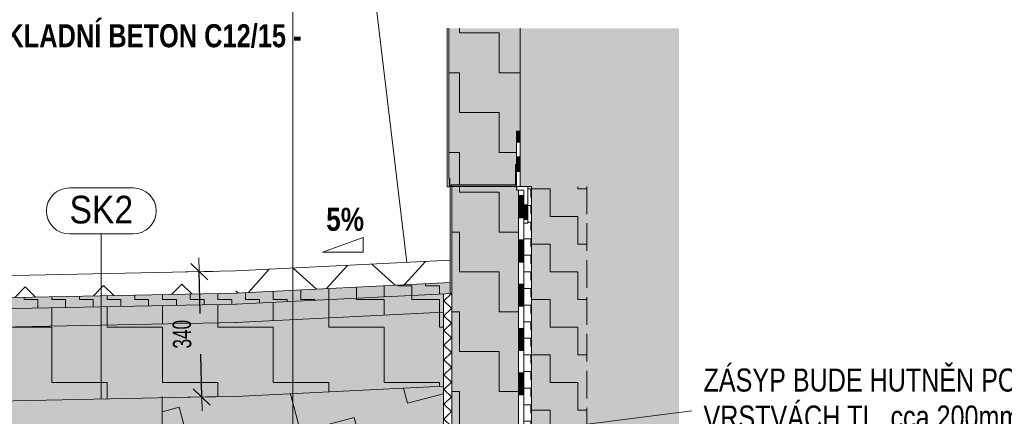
# Model space of a CAD drawing. Header units: millimetres. Extents: x -17177 to 48677, y -60985 to 11467.
# Tile 17 of 71: x -10587 to -7920, y -8492 to -7416. Entities that reach past the tile are written whole.
import ezdxf

# ---------------------------------------------------------------- set-up
doc = ezdxf.new("R2010")
doc.units = ezdxf.units.MM
doc.header["$PDMODE"] = 65
doc.linetypes.add('Carkovana 2x_1_1', pattern=[100, 75, -25])
doc.layers.add('XR$4$VÝKOP_1', color=7, linetype='Continuous', lineweight=25)
doc.styles.add('ARIAL', font='ARIAL.TTF')
doc.styles.add('ARIALNARROW', font='ARIALN.TTF')
doc.dimstyles.new('DIMSTYLE_12', dxfattribs={"dimtxt": 50, "dimasz": 75, "dimexe": 0, "dimexo": 0, "dimgap": 25, "dimtad": 2, "dimdec": 0, "dimrnd": 5, "dimzin": 12, "dimdsep": 46, "dimtxsty": 'ARIALNARROW', "dimblk1": 'ALL_ML_STRICH', "dimblk2": 'ALL_ML_STRICH', "dimsah": 1, "dimcen": 0, "dimclrd": 6, "dimclre": 6, "dimclrt": 6, "dimadec": 0, "dimazin": 0, "dimtfac": 1, "dimtdec": 0, "dimtix": 1, "dimtmove": 2, "dimatfit": 3, "dimfxl": 0, "dimtzin": 0, "dimlwd": 0, "dimlwe": 18, "dimarcsym": 0})
pattern_1 = [(0, (216, 216), (108, 108), [108, -108]), (90, (216, 216), (-108, 108), [108, -108])]
pattern_2 = [(0, (300, 300), (150, 150), [150, -150]), (90, (300, 300), (-150, 150), [150, -150])]
pattern_3 = [(0, (150, 150), (75, 75), [75, -75]), (90, (150, 150), (-75, 75), [75, -75])]

# ---------------------------------------------------------------- blocks, each defined once
blk = doc.blocks.new('VZOROVÁ ČÁRA_22')
at = {"layer": 'XR$4$VÝKOP_1', "color": 7, "linetype": 'Continuous', "lineweight": 13}
for p, q in [((-9241.1, -7868.1), (-9221.1, -7868.1)), ((-9241.1, -7878.1), (-9221.1, -7878.1)), ((-9241.1, -7878.1), (-9221.1, -7878.1))]:
    blk.add_line(p, q, dxfattribs=at)
blk = doc.blocks.new('VZOROVÁ ČÁRA_23')
at = {"layer": 'XR$4$VÝKOP_1', "color": 7, "linetype": 'Continuous', "lineweight": 13}
for p, q in [((-9211.1, -7878.1), (-9211.1, -7918.1)), ((-9221.1, -7918.1), (-9211.1, -7918.1)), ((-9221.1, -7918.1), (-9221.1, -7958.1)), ((-9221.1, -7918.1), (-9221.1, -7958.1)), ((-9221.1, -7918.1), (-9221.1, -7958.1)), ((-9221.1, -7918.1), (-9221.1, -7958.1)), ((-9221.1, -7918.1), (-9221.1, -7958.1)), ((-9221.1, -7918.9), (-9211.1, -7918.9)), ((-9211.1, -7918.1), (-9211.1, -7958.1)), ((-9221.1, -7919.7), (-9211.1, -7919.7)), ((-9221.1, -7920.5), (-9211.1, -7920.5)), ((-9221.1, -7921.3), (-9211.1, -7921.3)), ((-9221.1, -7922.1), (-9211.1, -7922.1)), ((-9221.1, -7922.9), (-9211.1, -7922.9)), ((-9221.1, -7923.7), (-9211.1, -7923.7)), ((-9221.1, -7924.5), (-9211.1, -7924.5)), ((-9221.1, -7925.3), (-9211.1, -7925.3)), ((-9221.1, -7926.1), (-9211.1, -7926.1)), ((-9221.1, -7926.9), (-9211.1, -7926.9)), ((-9221.1, -7927.7), (-9211.1, -7927.7)), ((-9221.1, -7928.5), (-9211.1, -7928.5)), ((-9221.1, -7929.3), (-9211.1, -7929.3)), ((-9221.1, -7930.1), (-9211.1, -7930.1)), ((-9221.1, -7930.9), (-9211.1, -7930.9)), ((-9221.1, -7931.7), (-9211.1, -7931.7)), ((-9221.1, -7932.5), (-9211.1, -7932.5)), ((-9221.1, -7933.3), (-9211.1, -7933.3)), ((-9221.1, -7934.1), (-9211.1, -7934.1)), ((-9221.1, -7934.9), (-9211.1, -7934.9)), ((-9221.1, -7935.7), (-9211.1, -7935.7)), ((-9221.1, -7936.5), (-9211.1, -7936.5)), ((-9221.1, -7937.3), (-9211.1, -7937.3)), ((-9221.1, -7938.1), (-9211.1, -7938.1)), ((-9221.1, -7938.9), (-9211.1, -7938.9)), ((-9221.1, -7939.7), (-9211.1, -7939.7)), ((-9221.1, -7940.5), (-9211.1, -7940.5)), ((-9221.1, -7941.3), (-9211.1, -7941.3)), ((-9221.1, -7942.1), (-9211.1, -7942.1)), ((-9221.1, -7942.9), (-9211.1, -7942.9)), ((-9221.1, -7943.7), (-9211.1, -7943.7)), ((-9221.1, -7944.5), (-9211.1, -7944.5)), ((-9221.1, -7945.3), (-9211.1, -7945.3)), ((-9221.1, -7946.1), (-9211.1, -7946.1)), ((-9221.1, -7946.9), (-9211.1, -7946.9)), ((-9221.1, -7947.7), (-9211.1, -7947.7)), ((-9221.1, -7948.5), (-9211.1, -7948.5)), ((-9221.1, -7949.3), (-9211.1, -7949.3)), ((-9221.1, -7950.1), (-9211.1, -7950.1)), ((-9221.1, -7950.9), (-9211.1, -7950.9)), ((-9221.1, -7951.7), (-9211.1, -7951.7)), ((-9221.1, -7952.5), (-9211.1, -7952.5)), ((-9221.1, -7953.3), (-9211.1, -7953.3)), ((-9221.1, -7954.1), (-9211.1, -7954.1)), ((-9221.1, -7954.9), (-9211.1, -7954.9)), ((-9221.1, -7955.7), (-9211.1, -7955.7)), ((-9221.1, -7956.5), (-9211.1, -7956.5)), ((-9221.1, -7957.3), (-9211.1, -7957.3)), ((-9221.1, -7958.1), (-9221.1, -7968.1)), ((-9221.1, -7958.1), (-9221.1, -7968.1)), ((-9221.1, -7958.1), (-9211.1, -7958.1)), ((-9211.1, -7958.1), (-9211.1, -7968.1))]:
    blk.add_line(p, q, dxfattribs=at)
blk.add_lwpolyline([(-9221.1, -7878.1), (-9221.1, -7918.1), (-9221.1, -7958.1)], dxfattribs=at)
blk.add_lwpolyline([(-9221.1, -7878.1), (-9221.1, -7918.1), (-9221.1, -7958.1)], dxfattribs=at)
blk = doc.blocks.new('VZOROVÁ ČÁRA_24')
at = {"layer": 'XR$4$VÝKOP_1', "color": 7, "linetype": 'Continuous', "lineweight": 13}
for p, q in [((-9241.1, -7748.1), (-9241.1, -7718.1)), ((-9231.1, -7718.5), (-9241.1, -7718.5)), ((-9231.1, -7719.3), (-9241.1, -7719.3)), ((-9231.1, -7720.1), (-9241.1, -7720.1)), ((-9231.1, -7720.9), (-9241.1, -7720.9)), ((-9231.1, -7721.7), (-9241.1, -7721.7)), ((-9231.1, -7722.5), (-9241.1, -7722.5)), ((-9231.1, -7723.3), (-9241.1, -7723.3)), ((-9231.1, -7724.1), (-9241.1, -7724.1)), ((-9231.1, -7724.9), (-9241.1, -7724.9)), ((-9231.1, -7725.7), (-9241.1, -7725.7)), ((-9231.1, -7726.5), (-9241.1, -7726.5)), ((-9231.1, -7727.3), (-9241.1, -7727.3)), ((-9231.1, -7728.1), (-9241.1, -7728.1)), ((-9231.1, -7728.9), (-9241.1, -7728.9)), ((-9231.1, -7729.7), (-9241.1, -7729.7)), ((-9231.1, -7730.5), (-9241.1, -7730.5)), ((-9231.1, -7731.3), (-9241.1, -7731.3)), ((-9231.1, -7732.1), (-9241.1, -7732.1)), ((-9231.1, -7748.1), (-9231.1, -7718.1)), ((-9231.1, -7748.1), (-9231.1, -7718.1)), ((-9231.1, -7748.1), (-9231.1, -7718.1)), ((-9231.1, -7748.1), (-9231.1, -7718.1)), ((-9231.1, -7748.1), (-9231.1, -7718.1)), ((-9231.1, -7732.9), (-9241.1, -7732.9)), ((-9231.1, -7733.7), (-9241.1, -7733.7)), ((-9231.1, -7734.5), (-9241.1, -7734.5)), ((-9231.1, -7735.3), (-9241.1, -7735.3)), ((-9231.1, -7736.1), (-9241.1, -7736.1)), ((-9231.1, -7736.9), (-9241.1, -7736.9)), ((-9231.1, -7737.7), (-9241.1, -7737.7)), ((-9231.1, -7738.5), (-9241.1, -7738.5)), ((-9231.1, -7739.3), (-9241.1, -7739.3)), ((-9231.1, -7740.1), (-9241.1, -7740.1)), ((-9231.1, -7740.9), (-9241.1, -7740.9)), ((-9231.1, -7741.7), (-9241.1, -7741.7)), ((-9231.1, -7742.5), (-9241.1, -7742.5)), ((-9231.1, -7743.3), (-9241.1, -7743.3)), ((-9231.1, -7744.1), (-9241.1, -7744.1)), ((-9231.1, -7744.9), (-9241.1, -7744.9)), ((-9231.1, -7745.7), (-9241.1, -7745.7)), ((-9231.1, -7746.5), (-9241.1, -7746.5)), ((-9231.1, -7747.3), (-9241.1, -7747.3)), ((-9231.1, -7748.1), (-9241.1, -7748.1)), ((-9241.1, -7788.1), (-9241.1, -7748.1)), ((-9241.1, -7828.1), (-9241.1, -7788.1)), ((-9231.1, -7788.1), (-9241.1, -7788.1)), ((-9231.1, -7788.9), (-9241.1, -7788.9)), ((-9231.1, -7789.7), (-9241.1, -7789.7)), ((-9231.1, -7790.5), (-9241.1, -7790.5)), ((-9231.1, -7791.3), (-9241.1, -7791.3)), ((-9231.1, -7792.1), (-9241.1, -7792.1)), ((-9231.1, -7792.9), (-9241.1, -7792.9)), ((-9231.1, -7793.7), (-9241.1, -7793.7)), ((-9231.1, -7794.5), (-9241.1, -7794.5)), ((-9231.1, -7795.3), (-9241.1, -7795.3)), ((-9231.1, -7796.1), (-9241.1, -7796.1)), ((-9231.1, -7796.9), (-9241.1, -7796.9)), ((-9231.1, -7797.7), (-9241.1, -7797.7)), ((-9231.1, -7798.5), (-9241.1, -7798.5)), ((-9231.1, -7799.3), (-9241.1, -7799.3)), ((-9231.1, -7800.1), (-9241.1, -7800.1)), ((-9231.1, -7800.9), (-9241.1, -7800.9)), ((-9231.1, -7801.7), (-9241.1, -7801.7)), ((-9231.1, -7802.5), (-9241.1, -7802.5)), ((-9231.1, -7803.3), (-9241.1, -7803.3)), ((-9231.1, -7804.1), (-9241.1, -7804.1)), ((-9231.1, -7804.9), (-9241.1, -7804.9)), ((-9231.1, -7805.7), (-9241.1, -7805.7)), ((-9231.1, -7806.5), (-9241.1, -7806.5)), ((-9231.1, -7807.3), (-9241.1, -7807.3)), ((-9231.1, -7808.1), (-9241.1, -7808.1)), ((-9231.1, -7808.9), (-9241.1, -7808.9)), ((-9231.1, -7809.7), (-9241.1, -7809.7)), ((-9231.1, -7810.5), (-9241.1, -7810.5)), ((-9231.1, -7811.3), (-9241.1, -7811.3)), ((-9231.1, -7812.1), (-9241.1, -7812.1)), ((-9231.1, -7828.1), (-9231.1, -7788.1)), ((-9231.1, -7828.1), (-9231.1, -7788.1)), ((-9231.1, -7828.1), (-9231.1, -7788.1)), ((-9231.1, -7828.1), (-9231.1, -7788.1)), ((-9231.1, -7828.1), (-9231.1, -7788.1)), ((-9231.1, -7812.9), (-9241.1, -7812.9)), ((-9231.1, -7813.7), (-9241.1, -7813.7)), ((-9231.1, -7814.5), (-9241.1, -7814.5)), ((-9231.1, -7815.3), (-9241.1, -7815.3)), ((-9231.1, -7816.1), (-9241.1, -7816.1)), ((-9231.1, -7816.9), (-9241.1, -7816.9)), ((-9231.1, -7817.7), (-9241.1, -7817.7)), ((-9231.1, -7818.5), (-9241.1, -7818.5)), ((-9231.1, -7819.3), (-9241.1, -7819.3)), ((-9231.1, -7820.1), (-9241.1, -7820.1)), ((-9231.1, -7820.9), (-9241.1, -7820.9)), ((-9231.1, -7821.7), (-9241.1, -7821.7)), ((-9231.1, -7822.5), (-9241.1, -7822.5)), ((-9231.1, -7823.3), (-9241.1, -7823.3)), ((-9231.1, -7824.1), (-9241.1, -7824.1)), ((-9231.1, -7824.9), (-9241.1, -7824.9)), ((-9231.1, -7825.7), (-9241.1, -7825.7)), ((-9231.1, -7826.5), (-9241.1, -7826.5)), ((-9231.1, -7827.3), (-9241.1, -7827.3)), ((-9231.1, -7828.1), (-9241.1, -7828.1)), ((-9241.1, -7868.1), (-9241.1, -7828.1))]:
    blk.add_line(p, q, dxfattribs=at)
for points in [[(-9231.1, -7788.1), (-9231.1, -7748.1), (-9231.1, -7718.1)], [(-9231.1, -7788.1), (-9231.1, -7748.1), (-9231.1, -7718.1)], [(-9231.1, -7868.1), (-9231.1, -7828.1), (-9231.1, -7788.1)], [(-9231.1, -7868.1), (-9231.1, -7828.1), (-9231.1, -7788.1)]]:
    blk.add_lwpolyline(points, dxfattribs=at)
blk = doc.blocks.new('VZOROVÁ ČÁRA_25')
at = {"layer": 'XR$4$VÝKOP_1', "color": 7, "linetype": 'Continuous', "lineweight": 13}
for p, q in [((-9236.1, -7893.3), (-9236.1, -7878.1)), ((-9221.1, -7893.3), (-9221.1, -7878.1)), ((-9221.1, -7893.3), (-9221.1, -7878.1)), ((-9236.1, -7953.3), (-9236.1, -7893.3)), ((-9221.1, -7893.3), (-9236.1, -7893.3)), ((-9221.1, -7894.5), (-9236.1, -7894.5)), ((-9221.1, -7895.7), (-9236.1, -7895.7)), ((-9221.1, -7896.9), (-9236.1, -7896.9)), ((-9221.1, -7898.1), (-9236.1, -7898.1)), ((-9221.1, -7899.3), (-9236.1, -7899.3)), ((-9221.1, -7900.5), (-9236.1, -7900.5)), ((-9221.1, -7901.7), (-9236.1, -7901.7)), ((-9221.1, -7902.9), (-9236.1, -7902.9)), ((-9221.1, -7904.1), (-9236.1, -7904.1)), ((-9221.1, -7905.3), (-9236.1, -7905.3)), ((-9221.1, -7906.5), (-9236.1, -7906.5)), ((-9221.1, -7907.7), (-9236.1, -7907.7)), ((-9221.1, -7908.9), (-9236.1, -7908.9)), ((-9221.1, -7910.1), (-9236.1, -7910.1)), ((-9221.1, -7911.3), (-9236.1, -7911.3)), ((-9221.1, -7912.5), (-9236.1, -7912.5)), ((-9221.1, -7913.7), (-9236.1, -7913.7)), ((-9221.1, -7914.9), (-9236.1, -7914.9)), ((-9221.1, -7916.1), (-9236.1, -7916.1)), ((-9221.1, -7917.3), (-9236.1, -7917.3)), ((-9221.1, -7918.5), (-9236.1, -7918.5)), ((-9221.1, -7953.3), (-9221.1, -7893.3)), ((-9221.1, -7953.3), (-9221.1, -7893.3)), ((-9221.1, -7953.3), (-9221.1, -7893.3)), ((-9221.1, -7953.3), (-9221.1, -7893.3)), ((-9221.1, -7953.3), (-9221.1, -7893.3)), ((-9221.1, -7919.7), (-9236.1, -7919.7)), ((-9221.1, -7920.9), (-9236.1, -7920.9)), ((-9221.1, -7922.1), (-9236.1, -7922.1)), ((-9221.1, -7923.3), (-9236.1, -7923.3)), ((-9221.1, -7924.5), (-9236.1, -7924.5)), ((-9221.1, -7925.7), (-9236.1, -7925.7)), ((-9221.1, -7926.9), (-9236.1, -7926.9)), ((-9221.1, -7928.1), (-9236.1, -7928.1)), ((-9221.1, -7929.3), (-9236.1, -7929.3)), ((-9221.1, -7930.5), (-9236.1, -7930.5)), ((-9221.1, -7931.7), (-9236.1, -7931.7)), ((-9221.1, -7932.9), (-9236.1, -7932.9)), ((-9221.1, -7934.1), (-9236.1, -7934.1)), ((-9221.1, -7935.3), (-9236.1, -7935.3)), ((-9221.1, -7936.5), (-9236.1, -7936.5)), ((-9221.1, -7937.7), (-9236.1, -7937.7)), ((-9221.1, -7938.9), (-9236.1, -7938.9)), ((-9221.1, -7940.1), (-9236.1, -7940.1)), ((-9221.1, -7941.3), (-9236.1, -7941.3)), ((-9221.1, -7942.5), (-9236.1, -7942.5)), ((-9221.1, -7943.7), (-9236.1, -7943.7)), ((-9221.1, -7944.9), (-9236.1, -7944.9)), ((-9221.1, -7946.1), (-9236.1, -7946.1)), ((-9221.1, -7947.3), (-9236.1, -7947.3)), ((-9221.1, -7948.5), (-9236.1, -7948.5)), ((-9221.1, -7949.7), (-9236.1, -7949.7)), ((-9221.1, -7950.9), (-9236.1, -7950.9)), ((-9221.1, -7952.1), (-9236.1, -7952.1)), ((-9221.1, -7953.3), (-9236.1, -7953.3)), ((-9236.1, -8013.3), (-9236.1, -7953.3)), ((-9236.1, -8073.3), (-9236.1, -8013.3)), ((-9221.1, -8013.3), (-9236.1, -8013.3)), ((-9221.1, -8014.5), (-9236.1, -8014.5)), ((-9221.1, -8015.7), (-9236.1, -8015.7)), ((-9221.1, -8016.9), (-9236.1, -8016.9)), ((-9221.1, -8018.1), (-9236.1, -8018.1)), ((-9221.1, -8019.3), (-9236.1, -8019.3)), ((-9221.1, -8020.5), (-9236.1, -8020.5)), ((-9221.1, -8021.7), (-9236.1, -8021.7)), ((-9221.1, -8022.9), (-9236.1, -8022.9)), ((-9221.1, -8024.1), (-9236.1, -8024.1)), ((-9221.1, -8025.3), (-9236.1, -8025.3)), ((-9221.1, -8073.3), (-9221.1, -8013.3)), ((-9221.1, -8073.3), (-9221.1, -8013.3)), ((-9221.1, -8073.3), (-9221.1, -8013.3)), ((-9221.1, -8073.3), (-9221.1, -8013.3)), ((-9221.1, -8073.3), (-9221.1, -8013.3)), ((-9221.1, -8026.5), (-9236.1, -8026.5)), ((-9221.1, -8027.7), (-9236.1, -8027.7)), ((-9221.1, -8028.9), (-9236.1, -8028.9)), ((-9221.1, -8030.1), (-9236.1, -8030.1)), ((-9221.1, -8031.3), (-9236.1, -8031.3)), ((-9221.1, -8032.5), (-9236.1, -8032.5)), ((-9221.1, -8033.7), (-9236.1, -8033.7)), ((-9221.1, -8034.9), (-9236.1, -8034.9)), ((-9221.1, -8036.1), (-9236.1, -8036.1)), ((-9221.1, -8037.3), (-9236.1, -8037.3)), ((-9221.1, -8038.5), (-9236.1, -8038.5)), ((-9221.1, -8039.7), (-9236.1, -8039.7)), ((-9221.1, -8040.9), (-9236.1, -8040.9)), ((-9221.1, -8042.1), (-9236.1, -8042.1)), ((-9221.1, -8043.3), (-9236.1, -8043.3)), ((-9221.1, -8044.5), (-9236.1, -8044.5)), ((-9221.1, -8045.7), (-9236.1, -8045.7)), ((-9221.1, -8046.9), (-9236.1, -8046.9)), ((-9221.1, -8048.1), (-9236.1, -8048.1)), ((-9221.1, -8049.3), (-9236.1, -8049.3)), ((-9221.1, -8050.5), (-9236.1, -8050.5)), ((-9221.1, -8051.7), (-9236.1, -8051.7)), ((-9221.1, -8052.9), (-9236.1, -8052.9)), ((-9221.1, -8054.1), (-9236.1, -8054.1)), ((-9221.1, -8055.3), (-9236.1, -8055.3)), ((-9221.1, -8056.5), (-9236.1, -8056.5)), ((-9221.1, -8057.7), (-9236.1, -8057.7)), ((-9221.1, -8058.9), (-9236.1, -8058.9)), ((-9221.1, -8060.1), (-9236.1, -8060.1)), ((-9221.1, -8061.3), (-9236.1, -8061.3)), ((-9221.1, -8062.5), (-9236.1, -8062.5)), ((-9221.1, -8063.7), (-9236.1, -8063.7)), ((-9221.1, -8064.9), (-9236.1, -8064.9)), ((-9221.1, -8066.1), (-9236.1, -8066.1)), ((-9221.1, -8067.3), (-9236.1, -8067.3)), ((-9221.1, -8068.5), (-9236.1, -8068.5)), ((-9221.1, -8069.7), (-9236.1, -8069.7)), ((-9221.1, -8070.9), (-9236.1, -8070.9)), ((-9221.1, -8072.1), (-9236.1, -8072.1)), ((-9221.1, -8073.3), (-9236.1, -8073.3)), ((-9236.1, -8133.3), (-9236.1, -8073.3)), ((-9236.1, -8193.3), (-9236.1, -8133.3)), ((-9221.1, -8133.3), (-9236.1, -8133.3)), ((-9221.1, -8134.5), (-9236.1, -8134.5)), ((-9221.1, -8135.7), (-9236.1, -8135.7)), ((-9221.1, -8136.9), (-9236.1, -8136.9)), ((-9221.1, -8138.1), (-9236.1, -8138.1)), ((-9221.1, -8139.3), (-9236.1, -8139.3)), ((-9221.1, -8140.5), (-9236.1, -8140.5)), ((-9221.1, -8141.7), (-9236.1, -8141.7)), ((-9221.1, -8142.9), (-9236.1, -8142.9)), ((-9221.1, -8144.1), (-9236.1, -8144.1)), ((-9221.1, -8145.3), (-9236.1, -8145.3)), ((-9221.1, -8146.5), (-9236.1, -8146.5)), ((-9221.1, -8147.7), (-9236.1, -8147.7)), ((-9221.1, -8148.9), (-9236.1, -8148.9)), ((-9221.1, -8150.1), (-9236.1, -8150.1)), ((-9221.1, -8151.3), (-9236.1, -8151.3)), ((-9221.1, -8152.5), (-9236.1, -8152.5)), ((-9221.1, -8153.7), (-9236.1, -8153.7)), ((-9221.1, -8154.9), (-9236.1, -8154.9)), ((-9221.1, -8156.1), (-9236.1, -8156.1)), ((-9221.1, -8157.3), (-9236.1, -8157.3)), ((-9221.1, -8158.5), (-9236.1, -8158.5)), ((-9221.1, -8193.3), (-9221.1, -8133.3)), ((-9221.1, -8193.3), (-9221.1, -8133.3)), ((-9221.1, -8193.3), (-9221.1, -8133.3)), ((-9221.1, -8193.3), (-9221.1, -8133.3)), ((-9221.1, -8193.3), (-9221.1, -8133.3)), ((-9221.1, -8159.7), (-9236.1, -8159.7)), ((-9221.1, -8160.9), (-9236.1, -8160.9)), ((-9221.1, -8162.1), (-9236.1, -8162.1)), ((-9221.1, -8163.3), (-9236.1, -8163.3)), ((-9221.1, -8164.5), (-9236.1, -8164.5)), ((-9221.1, -8165.7), (-9236.1, -8165.7)), ((-9221.1, -8166.9), (-9236.1, -8166.9)), ((-9221.1, -8168.1), (-9236.1, -8168.1)), ((-9221.1, -8169.3), (-9236.1, -8169.3)), ((-9221.1, -8170.5), (-9236.1, -8170.5)), ((-9221.1, -8171.7), (-9236.1, -8171.7)), ((-9221.1, -8172.9), (-9236.1, -8172.9)), ((-9221.1, -8174.1), (-9236.1, -8174.1)), ((-9221.1, -8175.3), (-9236.1, -8175.3)), ((-9221.1, -8176.5), (-9236.1, -8176.5)), ((-9221.1, -8177.7), (-9236.1, -8177.7)), ((-9221.1, -8178.9), (-9236.1, -8178.9)), ((-9221.1, -8180.1), (-9236.1, -8180.1)), ((-9221.1, -8181.3), (-9236.1, -8181.3)), ((-9221.1, -8182.5), (-9236.1, -8182.5)), ((-9221.1, -8183.7), (-9236.1, -8183.7)), ((-9221.1, -8184.9), (-9236.1, -8184.9)), ((-9221.1, -8186.1), (-9236.1, -8186.1)), ((-9221.1, -8187.3), (-9236.1, -8187.3)), ((-9221.1, -8188.5), (-9236.1, -8188.5)), ((-9221.1, -8189.7), (-9236.1, -8189.7)), ((-9221.1, -8190.9), (-9236.1, -8190.9)), ((-9221.1, -8192.1), (-9236.1, -8192.1)), ((-9221.1, -8193.3), (-9236.1, -8193.3)), ((-9236.1, -8253.3), (-9236.1, -8193.3)), ((-9236.1, -8313.3), (-9236.1, -8253.3)), ((-9221.1, -8253.3), (-9236.1, -8253.3)), ((-9221.1, -8254.5), (-9236.1, -8254.5)), ((-9221.1, -8255.7), (-9236.1, -8255.7)), ((-9221.1, -8256.9), (-9236.1, -8256.9)), ((-9221.1, -8258.1), (-9236.1, -8258.1)), ((-9221.1, -8259.3), (-9236.1, -8259.3)), ((-9221.1, -8260.5), (-9236.1, -8260.5)), ((-9221.1, -8261.7), (-9236.1, -8261.7)), ((-9221.1, -8262.9), (-9236.1, -8262.9)), ((-9221.1, -8264.1), (-9236.1, -8264.1)), ((-9221.1, -8265.3), (-9236.1, -8265.3)), ((-9221.1, -8313.3), (-9221.1, -8253.3)), ((-9221.1, -8313.3), (-9221.1, -8253.3)), ((-9221.1, -8313.3), (-9221.1, -8253.3)), ((-9221.1, -8313.3), (-9221.1, -8253.3)), ((-9221.1, -8313.3), (-9221.1, -8253.3)), ((-9221.1, -8266.5), (-9236.1, -8266.5)), ((-9221.1, -8267.7), (-9236.1, -8267.7)), ((-9221.1, -8268.9), (-9236.1, -8268.9)), ((-9221.1, -8270.1), (-9236.1, -8270.1)), ((-9221.1, -8271.3), (-9236.1, -8271.3)), ((-9221.1, -8272.5), (-9236.1, -8272.5)), ((-9221.1, -8273.7), (-9236.1, -8273.7)), ((-9221.1, -8274.9), (-9236.1, -8274.9)), ((-9221.1, -8276.1), (-9236.1, -8276.1)), ((-9221.1, -8277.3), (-9236.1, -8277.3)), ((-9221.1, -8278.5), (-9236.1, -8278.5)), ((-9221.1, -8279.7), (-9236.1, -8279.7)), ((-9221.1, -8280.9), (-9236.1, -8280.9)), ((-9221.1, -8282.1), (-9236.1, -8282.1)), ((-9221.1, -8283.3), (-9236.1, -8283.3)), ((-9221.1, -8284.5), (-9236.1, -8284.5)), ((-9221.1, -8285.7), (-9236.1, -8285.7)), ((-9221.1, -8286.9), (-9236.1, -8286.9)), ((-9221.1, -8288.1), (-9236.1, -8288.1)), ((-9221.1, -8289.3), (-9236.1, -8289.3)), ((-9221.1, -8290.5), (-9236.1, -8290.5)), ((-9221.1, -8291.7), (-9236.1, -8291.7)), ((-9221.1, -8292.9), (-9236.1, -8292.9)), ((-9221.1, -8294.1), (-9236.1, -8294.1)), ((-9221.1, -8295.3), (-9236.1, -8295.3)), ((-9221.1, -8296.5), (-9236.1, -8296.5)), ((-9221.1, -8297.7), (-9236.1, -8297.7)), ((-9221.1, -8298.9), (-9236.1, -8298.9)), ((-9221.1, -8300.1), (-9236.1, -8300.1)), ((-9221.1, -8301.3), (-9236.1, -8301.3)), ((-9221.1, -8302.5), (-9236.1, -8302.5)), ((-9221.1, -8303.7), (-9236.1, -8303.7)), ((-9221.1, -8304.9), (-9236.1, -8304.9)), ((-9221.1, -8306.1), (-9236.1, -8306.1)), ((-9221.1, -8307.3), (-9236.1, -8307.3)), ((-9221.1, -8308.5), (-9236.1, -8308.5)), ((-9221.1, -8309.7), (-9236.1, -8309.7)), ((-9221.1, -8310.9), (-9236.1, -8310.9)), ((-9221.1, -8312.1), (-9236.1, -8312.1)), ((-9221.1, -8313.3), (-9236.1, -8313.3)), ((-9236.1, -8373.3), (-9236.1, -8313.3)), ((-9236.1, -8433.3), (-9236.1, -8373.3)), ((-9221.1, -8373.3), (-9236.1, -8373.3)), ((-9221.1, -8374.5), (-9236.1, -8374.5)), ((-9221.1, -8375.7), (-9236.1, -8375.7)), ((-9221.1, -8376.9), (-9236.1, -8376.9)), ((-9221.1, -8378.1), (-9236.1, -8378.1)), ((-9221.1, -8379.3), (-9236.1, -8379.3)), ((-9221.1, -8380.5), (-9236.1, -8380.5)), ((-9221.1, -8381.7), (-9236.1, -8381.7)), ((-9221.1, -8382.9), (-9236.1, -8382.9)), ((-9221.1, -8384.1), (-9236.1, -8384.1)), ((-9221.1, -8385.3), (-9236.1, -8385.3)), ((-9221.1, -8386.5), (-9236.1, -8386.5)), ((-9221.1, -8387.7), (-9236.1, -8387.7)), ((-9221.1, -8388.9), (-9236.1, -8388.9)), ((-9221.1, -8390.1), (-9236.1, -8390.1)), ((-9221.1, -8391.3), (-9236.1, -8391.3)), ((-9221.1, -8392.5), (-9236.1, -8392.5)), ((-9221.1, -8393.7), (-9236.1, -8393.7)), ((-9221.1, -8394.9), (-9236.1, -8394.9)), ((-9221.1, -8396.1), (-9236.1, -8396.1)), ((-9221.1, -8397.3), (-9236.1, -8397.3)), ((-9221.1, -8398.5), (-9236.1, -8398.5)), ((-9221.1, -8433.3), (-9221.1, -8373.3)), ((-9221.1, -8433.3), (-9221.1, -8373.3)), ((-9221.1, -8433.3), (-9221.1, -8373.3)), ((-9221.1, -8433.3), (-9221.1, -8373.3)), ((-9221.1, -8433.3), (-9221.1, -8373.3)), ((-9221.1, -8399.7), (-9236.1, -8399.7)), ((-9221.1, -8400.9), (-9236.1, -8400.9)), ((-9221.1, -8402.1), (-9236.1, -8402.1)), ((-9221.1, -8403.3), (-9236.1, -8403.3)), ((-9221.1, -8404.5), (-9236.1, -8404.5)), ((-9221.1, -8405.7), (-9236.1, -8405.7)), ((-9221.1, -8406.9), (-9236.1, -8406.9)), ((-9221.1, -8408.1), (-9236.1, -8408.1)), ((-9221.1, -8409.3), (-9236.1, -8409.3)), ((-9221.1, -8410.5), (-9236.1, -8410.5)), ((-9221.1, -8411.7), (-9236.1, -8411.7)), ((-9221.1, -8412.9), (-9236.1, -8412.9)), ((-9221.1, -8414.1), (-9236.1, -8414.1)), ((-9221.1, -8415.3), (-9236.1, -8415.3)), ((-9221.1, -8416.5), (-9236.1, -8416.5)), ((-9221.1, -8417.7), (-9236.1, -8417.7)), ((-9221.1, -8418.9), (-9236.1, -8418.9)), ((-9221.1, -8420.1), (-9236.1, -8420.1)), ((-9221.1, -8421.3), (-9236.1, -8421.3)), ((-9221.1, -8422.5), (-9236.1, -8422.5)), ((-9221.1, -8423.7), (-9236.1, -8423.7)), ((-9221.1, -8424.9), (-9236.1, -8424.9)), ((-9221.1, -8426.1), (-9236.1, -8426.1)), ((-9221.1, -8427.3), (-9236.1, -8427.3)), ((-9221.1, -8428.5), (-9236.1, -8428.5)), ((-9221.1, -8429.7), (-9236.1, -8429.7)), ((-9221.1, -8430.9), (-9236.1, -8430.9)), ((-9221.1, -8432.1), (-9236.1, -8432.1)), ((-9221.1, -8433.3), (-9236.1, -8433.3)), ((-9236.1, -8493.3), (-9236.1, -8433.3))]:
    blk.add_line(p, q, dxfattribs=at)
for points in [[(-9221.1, -8013.3), (-9221.1, -7953.3), (-9221.1, -7893.3)], [(-9221.1, -8013.3), (-9221.1, -7953.3), (-9221.1, -7893.3)], [(-9221.1, -8133.3), (-9221.1, -8073.3), (-9221.1, -8013.3)], [(-9221.1, -8133.3), (-9221.1, -8073.3), (-9221.1, -8013.3)], [(-9221.1, -8253.3), (-9221.1, -8193.3), (-9221.1, -8133.3)], [(-9221.1, -8253.3), (-9221.1, -8193.3), (-9221.1, -8133.3)], [(-9221.1, -8373.3), (-9221.1, -8313.3), (-9221.1, -8253.3)], [(-9221.1, -8373.3), (-9221.1, -8313.3), (-9221.1, -8253.3)], [(-9221.1, -8493.3), (-9221.1, -8433.3), (-9221.1, -8373.3)], [(-9221.1, -8493.3), (-9221.1, -8433.3), (-9221.1, -8373.3)]]:
    blk.add_lwpolyline(points, dxfattribs=at)
blk = doc.blocks.new('VZOROVÁ ČÁRA_26')
at = {"layer": 'XR$4$VÝKOP_1', "color": 7, "linetype": 'Continuous', "lineweight": 13}
for p, q in [((-9417.7, -8158.8), (-9417.7, -8158.8)), ((-9417.7, -8158.8), (-9417.7, -8158.8)), ((-9417.7, -8198.8), (-9417.7, -8198.8)), ((-9417.7, -8198.8), (-9417.7, -8198.8)), ((-9417.7, -8238.8), (-9417.7, -8238.8)), ((-9417.7, -8238.8), (-9417.7, -8238.8)), ((-9417.7, -8278.8), (-9417.7, -8278.8)), ((-9417.7, -8278.8), (-9417.7, -8278.8)), ((-9417.7, -8318.8), (-9417.7, -8318.8)), ((-9417.7, -8318.8), (-9417.7, -8318.8)), ((-9417.7, -8358.8), (-9417.7, -8358.8)), ((-9417.7, -8358.8), (-9417.7, -8358.8)), ((-9417.7, -8398.8), (-9417.7, -8398.8)), ((-9417.7, -8398.8), (-9417.7, -8398.8)), ((-9417.7, -8438.8), (-9417.7, -8438.8)), ((-9417.7, -8438.8), (-9417.7, -8438.8)), ((-9417.7, -8478.8), (-9417.7, -8478.8)), ((-9417.7, -8478.8), (-9417.7, -8478.8))]:
    blk.add_line(p, q, dxfattribs=at)
for points in [[(-9417.8, -8158.8), (-9437.7, -8178.8), (-9417.8, -8198.7)], [(-9417.8, -8198.8), (-9437.7, -8218.8), (-9417.8, -8238.7)], [(-9417.8, -8238.8), (-9437.7, -8258.8), (-9417.8, -8278.7)], [(-9417.8, -8278.8), (-9437.7, -8298.8), (-9417.8, -8318.7)], [(-9417.8, -8318.8), (-9437.7, -8338.8), (-9417.8, -8358.7)], [(-9417.8, -8358.8), (-9437.7, -8378.8), (-9417.8, -8398.7)], [(-9417.8, -8398.8), (-9437.7, -8418.8), (-9417.8, -8438.7)], [(-9417.8, -8438.8), (-9437.7, -8458.8), (-9417.8, -8478.7)], [(-9417.8, -8478.8), (-9437.7, -8498.8), (-9417.8, -8518.7)]]:
    blk.add_lwpolyline(points, dxfattribs=at)
blk = doc.blocks.new('ALL_ML_STRICH')
at = {"color": 0, "linetype": 'ByBlock', "lineweight": -2}
for p, q in [((0, -0.5), (0, 0.5)), ((-1, 0), (0.5, 0)), ((-0.3, -0.3), (0.3, 0.3))]:
    blk.add_line(p, q, dxfattribs=at)
blk = doc.blocks.new('*D238')
at = {"layer": 'DEFPOINTS', "color": 6, "linetype": 'Continuous', "lineweight": 18}
for p in [(-10104.3, -8099.4), (-10093.7, -8439.2), (-10043.1, -8438.2)]:
    blk.add_point(p, dxfattribs=at)
at = {"layer": 'XR$4$VÝKOP_1', "color": 6, "linetype": 'Continuous', "lineweight": -2}
for p, q in [((-10100.5, -8099.3), (-10100.5, -8099.3)), ((-10098.2, -8212.9), (-10100.5, -8099.3)), ((-10093.7, -8439.2), (-10096, -8323.1)), ((-10093.7, -8439.2), (-10093.7, -8439.2))]:
    blk.add_line(p, q, dxfattribs=at)
at = {"layer": 'XR$4$VÝKOP_1', "color": 6, "linetype": 'Continuous', "lineweight": 18, "xscale": 74.99999999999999, "yscale": 75, "zscale": 75}
for p, rotation in [((-10100.5, -8099.3), 91.14576283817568), ((-10093.7, -8439.2), 271.1457628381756)]:
    blk.add_blockref('ALL_ML_STRICH', p, dxfattribs=dict(at, rotation=rotation))
at = {"layer": 'XR$4$VÝKOP_1', "color": 6, "linetype": 'Continuous', "lineweight": 18, "insert": (-10147.1, -8269), "char_height": 50, "width": 121.714, "attachment_point": 5, "rotation": 91.1458, "style": 'ARIALNARROW'}
blk.add_mtext('\\W0.81;\\A1;{340}', dxfattribs=at)

msp = doc.modelspace()

# ---------------------------------------------------------------- hatches: boundary and pattern name
at = {"layer": 'XR$4$VÝKOP_1', "linetype": 'Continuous', "lineweight": 13}
for color, points in [(11, [(-9424.4, -7439.6), (-9424.4, -7864.3), (-9244.4, -7864.3), (-9241.1, -7809.1), (-9241.1, -7718.1), (-9231.1, -7718.1), (-9231.1, -7439.6)]), (11, [(-9236.1, -7868.1), (-9416.1, -7868.1), (-9416.1, -8218.1), (-9416.1, -9674.9), (-9236.1, -9674.9), (-9236.1, -8218.1)]), (11, [(-9421.1, -8158.4), (-9421.1, -8128.4), (-10001.2, -8157.4), (-10001.2, -8157.3), (-11398.6, -8185.3), (-11398.6, -8215.3), (-9999.4, -8187.3), (-9999.4, -8187.3)]), (11, [(-10001.2, -8237.5), (-9439.3, -8209.4), (-9439.3, -8159.3), (-10001.2, -8187.4)]), (11, [(-9998.4, -8237.3), (-9999.4, -8187.3), (-11398.6, -8215.3), (-11398.6, -8265.3)]), (11, [(-10001.2, -8237.5), (-10001.2, -8437.7), (-9439.3, -8409.7), (-9439.3, -8209.4)]), (11, [(-9994.4, -8437.3), (-9998.4, -8237.3), (-11398.6, -8265.3), (-11398.6, -8465.3)]), (11, [(-10201.2, -9726.4), (-9439.3, -9688.8), (-9439.3, -8409.7), (-10001.2, -8437.7), (-10001.1, -8437.4), (-10201.2, -8441.4)]), (9, [(-10201.2, -8441.7), (-11398.6, -8465.4), (-11398.6, -9971.2), (-9226.2, -9971.2), (-9226.2, -9798.7), (-10201.2, -9798.7)])]:
    msp.add_hatch(color=color, dxfattribs=at).paths.add_polyline_path(points, flags=0)
h = msp.add_hatch(dxfattribs=at)
h.set_pattern_fill('VZOR', scale=108, style=0, pattern_type=2)
h.set_pattern_definition(pattern_1)
h.paths.add_polyline_path([(-9424.4, -7439.6), (-9424.4, -7864.3), (-9244.4, -7864.3), (-9241.1, -7809.1), (-9241.1, -7718.1), (-9231.1, -7718.1), (-9231.1, -7439.6)], flags=0)
h = msp.add_hatch(color=254, dxfattribs=at)
h.paths.add_polyline_path([(-9051.2, -7868.1), (-9051.2, -7439.6), (-9051.1, -7868.1)], flags=16)
h.paths.add_polyline_path([(-8801.1, -7439.6), (-9231.1, -7439.6), (-9231.1, -7868.1), (-9201.1, -7868.1), (-9201.1, -9765.7), (-9226.2, -9765.7), (-9226.2, -10208.1), (-9051.2, -10110.1), (-8801.1, -10110.1)])
h = msp.add_hatch(dxfattribs=at)
h.set_pattern_fill('VZOR', scale=108, style=0, pattern_type=2)
h.set_pattern_definition(pattern_1)
h.paths.add_polyline_path([(-9236.1, -7868.1), (-9416.1, -7868.1), (-9416.1, -8218.1), (-9416.1, -9674.9), (-9236.1, -9674.9), (-9236.1, -8218.1)], flags=0)
h = msp.add_hatch(dxfattribs=at)
h.set_pattern_fill('VZOR', scale=22.5, style=0, pattern_type=2)
h.set_pattern_definition([(0, (45, 45), (22.5, 22.5), [22.5, -22.5]), (90, (45, 45), (-22.5, 22.5), [22.5, -22.5])])
h.paths.add_polyline_path([(-9211.1, -7968.1), (-9221.1, -7968.1), (-9221.1, -9693.7), (-9201.2, -9693.7), (-9201.1, -7868.1), (-9211.1, -7868.1)], flags=0)
h = msp.add_hatch(dxfattribs=at)
h.set_pattern_fill('VZOR', color=253, scale=75, style=0, pattern_type=2)
h.set_pattern_definition(pattern_3)
h.paths.add_polyline_path([(-9051.1, -7868.1), (-9201.1, -7868.1), (-9201.2, -9765.7), (-9051.2, -9765.7)], flags=0)
h = msp.add_hatch(dxfattribs=at)
h.set_pattern_fill('VZOR', scale=150, angle=48, style=0, pattern_type=2)
h.set_pattern_definition([(48, (-22.2, 423.68), (-11.1021, 211.8413), [150, -150]), (138, (-22.2, 423.68), (-211.8413, -11.1021), [150, -150])])
h.paths.add_polyline_path([(-9421.1, -8128.4), (-9421.1, -8068.3), (-10001.2, -8097.3), (-10001.2, -8157.4)], flags=0)
h = msp.add_hatch(dxfattribs=at)
h.set_pattern_fill('VZOR', scale=150, angle=46, style=0, pattern_type=2)
h.set_pattern_definition([(46, (-7.4, 424.2), (-3.7022, 212.0997), [150, -150]), (136, (-7.4, 424.2), (-212.0997, -3.7022), [150, -150])])
h.paths.add_polyline_path([(-10000, -8157.3), (-10001.2, -8097.3), (-11398.6, -8125.3), (-11398.6, -8185.3)], flags=0)
h = msp.add_hatch(dxfattribs=at)
h.set_pattern_fill('VZOR', scale=37.5, style=0, pattern_type=2)
h.set_pattern_definition([(0, (75, 75), (37.5, 37.5), [37.5, -37.5]), (90, (75, 75), (-37.5, 37.5), [37.5, -37.5])])
h.paths.add_polyline_path([(-9421.1, -8158.4), (-9421.1, -8128.4), (-10001.2, -8157.4), (-10001.2, -8157.3), (-11398.6, -8185.3), (-11398.6, -8215.3), (-9999.4, -8187.3), (-9999.4, -8187.3)], flags=0)
h = msp.add_hatch(dxfattribs=at)
h.set_pattern_fill('VZOR', scale=75, style=0, pattern_type=2)
h.set_pattern_definition(pattern_3)
h.paths.add_polyline_path([(-10001.2, -8237.5), (-9439.3, -8209.4), (-9439.3, -8159.3), (-10001.2, -8187.4)], flags=0)
h = msp.add_hatch(dxfattribs=at)
h.set_pattern_fill('VZOR', scale=75, style=0, pattern_type=2)
h.set_pattern_definition(pattern_3)
h.paths.add_polyline_path([(-9998.4, -8237.3), (-9999.4, -8187.3), (-11398.6, -8215.3), (-11398.6, -8265.3)], flags=0)
h = msp.add_hatch(dxfattribs=at)
h.set_pattern_fill('VZOR', scale=150, style=0, pattern_type=2)
h.set_pattern_definition(pattern_2)
h.paths.add_polyline_path([(-10001.2, -8237.5), (-10001.2, -8437.7), (-9439.3, -8409.7), (-9439.3, -8209.4)], flags=0)
h = msp.add_hatch(dxfattribs=at)
h.set_pattern_fill('VZOR', scale=150, style=0, pattern_type=2)
h.set_pattern_definition(pattern_2)
h.paths.add_polyline_path([(-9994.4, -8437.3), (-9998.4, -8237.3), (-11398.6, -8265.3), (-11398.6, -8465.3)], flags=0)
h = msp.add_hatch(dxfattribs=at)
h.set_pattern_fill('VZOR', scale=150, angle=15, style=0, pattern_type=2)
h.set_pattern_definition([(15, (212.13, 367.42), (106.066, 183.7117), [150, -150]), (105, (212.13, 367.42), (-183.7117, 106.066), [150, -150])])
h.paths.add_polyline_path([(-10201.2, -9726.4), (-9439.3, -9688.8), (-9439.3, -8409.7), (-10001.2, -8437.7), (-10001.1, -8437.4), (-10201.2, -8441.4)], flags=0)

# ---------------------------------------------------------------- linework, layer by layer
at = {"layer": 'XR$4$VÝKOP_1', "color": 7, "linetype": 'Continuous', "lineweight": 13}
for p, q in [((-9846.7, -7067.8), (-9846.7, -9798.7)), ((-9537.9, -8074.2), (-9621.9, -7372.7)), ((-9429.4, -7869.6), (-9429.4, -7439.6)), ((-9424.4, -7846.6), (-9424.4, -7439.6)), ((-9231.1, -7868.1), (-9231.1, -7439.6)), ((-9241.1, -7718.1), (-9231.1, -7718.1)), ((-9241.1, -7718.1), (-9241.1, -7878.1)), ((-9424.4, -7869.6), (-9429.4, -7869.6)), ((-9421.1, -8158.2), (-9421.1, -7868.1)), ((-9231.1, -7868.1), (-9421.1, -7868.1)), ((-9416.1, -7868.1), (-9416.1, -8158.2)), ((-9236.1, -7868.1), (-9211.1, -7868.1)), ((-9201.1, -7868.1), (-9231.1, -7868.1)), ((-9211.1, -7868.1), (-9211.1, -7968.1)), ((-9201.1, -9765.7), (-9201.1, -7868.1)), ((-9211.1, -7968.1), (-9221.1, -7968.1)), ((-9221.1, -9674.9), (-9221.1, -7968.1)), ((-9657, -8006.8), (-9767, -8046.8)), ((-9657, -8046.8), (-9657, -8006.8)), ((-9767, -8046.8), (-9657, -8046.8)), ((-10001.2, -8097.3), (-9421.1, -8068.3)), ((-9236.1, -9693.3), (-9236.1, -8068.1)), ((-11398.6, -8125.3), (-10001.2, -8097.3)), ((-10001.2, -8157.4), (-9421.1, -8128.4)), ((-11398.6, -8185.3), (-10000, -8157.3)), ((-10001.2, -8187.4), (-9416.1, -8158.2)), ((-9416.1, -8158.2), (-9421.1, -8158.2)), ((-9416.1, -8158.2), (-9416.1, -9674.9)), ((-9439.3, -8159.3), (-9439.3, -9695.8)), ((-11398.6, -8215.3), (-9999.4, -8187.3)), ((-10001.2, -8237.5), (-9439.3, -8209.4)), ((-11398.6, -8265.3), (-9998.4, -8237.3)), ((-10001.2, -8437.7), (-9439.3, -8409.7)), ((-11398.6, -8465.3), (-9994.4, -8437.3)), ((-10201.2, -8437.7), (-10201.2, -9798.7)), ((-10273.2, -8668.7), (-8766.5, -8476.3))]:
    msp.add_line(p, q, dxfattribs=at)
at = {"layer": 'XR$4$VÝKOP_1', "color": 5, "linetype": 'Continuous', "lineweight": 13}
for p, q in [((-9244.4, -7809.1), (-9244.4, -7864.3)), ((-9244.4, -7809.1), (-9243.4, -7809.1)), ((-9422.2, -7846.6), (-9424.4, -7846.6)), ((-9422.2, -7867.3), (-9422.2, -7846.6)), ((-9417.6, -7864.3), (-9422.2, -7867.3)), ((-9244.4, -7864.3), (-9417.6, -7864.3))]:
    msp.add_line(p, q, dxfattribs=at)
at = {"layer": 'XR$4$VÝKOP_1', "color": 5, "linetype": 'Continuous', "lineweight": 25}
for p, q in [((-9243.4, -7809.1), (-9243.4, -7865.3)), ((-9423.2, -7869.1), (-9423.2, -7846.6)), ((-9417.3, -7865.3), (-9423.2, -7869.1)), ((-9243.4, -7865.3), (-9417.3, -7865.3))]:
    msp.add_line(p, q, dxfattribs=at)
at = {"layer": 'XR$4$VÝKOP_1', "color": 3, "linetype": 'Continuous', "lineweight": 13}
for p, q in [((-10279.6, -7872.2), (-10451.8, -7872.2)), ((-10279.6, -7997.2), (-10451.8, -7997.2)), ((-10365.9, -7997.2), (-10365.9, -8444))]:
    msp.add_line(p, q, dxfattribs=at)
at = {"layer": 'XR$4$VÝKOP_1', "color": 253, "linetype": 'Carkovana 2x_1_1', "lineweight": 13}
msp.add_line((-9051.1, -7868.1), (-9051.2, -9765.7), dxfattribs=at)
at = {"layer": 'XR$4$VÝKOP_1', "color": 3, "linetype": 'Continuous', "lineweight": 13}
for centre, start, end in [((-10451.8, -7934.7), 90, 270), ((-10279.6, -7934.7), 270, 90)]:
    msp.add_arc(centre, 62.5, start, end, dxfattribs=at)

# ---------------------------------------------------------------- block references
at = {"layer": 'XR$4$VÝKOP_1', "color": 7, "linetype": 'Continuous', "lineweight": 13}
for name in ['VZOROVÁ ČÁRA_24', 'VZOROVÁ ČÁRA_22', 'VZOROVÁ ČÁRA_25', 'VZOROVÁ ČÁRA_23', 'VZOROVÁ ČÁRA_26']:
    msp.add_blockref(name, (0, 0), dxfattribs=at)

# ---------------------------------------------------------------- texts
at = {"layer": 'XR$4$VÝKOP_1', "color": 7, "linetype": 'Continuous', "lineweight": 25, "insert": (-11228.5, -7492.8), "char_height": 62.5, "width": 1416.577, "attachment_point": 7, "style": 'ARIALNARROW'}
msp.add_mtext('\\W0.96;\\fArial Narrow|i0|b1|c0|p0;SPÁDOVANÝ PODKLADNÍ BETON C12/15 -', dxfattribs=at)
at = {"layer": 'XR$4$VÝKOP_1', "color": 3, "linetype": 'Continuous', "lineweight": 13, "insert": (-10451.8, -7969.7), "char_height": 75, "width": 204.701, "attachment_point": 7, "style": 'ARIAL'}
msp.add_mtext('\\W0.87;SK2', dxfattribs=at)
at = {"layer": 'XR$4$VÝKOP_1', "color": 7, "linetype": 'Continuous', "lineweight": 13, "insert": (-9756.6, -7989.5), "char_height": 62.5, "width": 134.296, "attachment_point": 7, "style": 'ARIALNARROW'}
msp.add_mtext('\\W0.99;\\fArial Narrow|i0|b1|c0|p0;5%', dxfattribs=at)
at = {"layer": 'XR$4$VÝKOP_1', "color": 7, "linetype": 'Continuous', "lineweight": 13, "insert": (-8734.9, -8361.9), "char_height": 62.5, "width": 942.818, "attachment_point": 1, "line_spacing_factor": 0.963855, "style": 'ARIALNARROW'}
msp.add_mtext('\\W0.95;ZÁSYP BUDE HUTNĚN PO\\PVRSTVÁCH TL. cca 200mm\\PNESMÍ OBSAHOVAT VELKÉ\\POSTROHRANNÉ KAMENY,\\PKTERÉ BY MOHLI\\PPOŠKODIT HYDROIZOLACI', dxfattribs=at)

# ---------------------------------------------------------------- dimensions: what is measured, and where the dimension line sits
at = {"layer": 'XR$4$VÝKOP_1', "color": 6, "linetype": 'Continuous', "lineweight": 18}
dim = msp.add_linear_dim(base=(-10100.5, -8099.3), p1=(-10093.7, -8439.2), p2=(-10100.5, -8099.3), angle=91.1458, dimstyle='DIMSTYLE_12', override={"dimpost": '<>', "dimclrd": 6, "dimclre": 6, "dimclrt": 6, "dimlwd": 0, "dimlwe": 18}, dxfattribs=at)
dim.commit()
dim.dimension.update_dxf_attribs({"geometry": '*D238', "text_midpoint": (-10147.1, -8269), "dimtype": 160})

doc.saveas('drawing.dxf')
